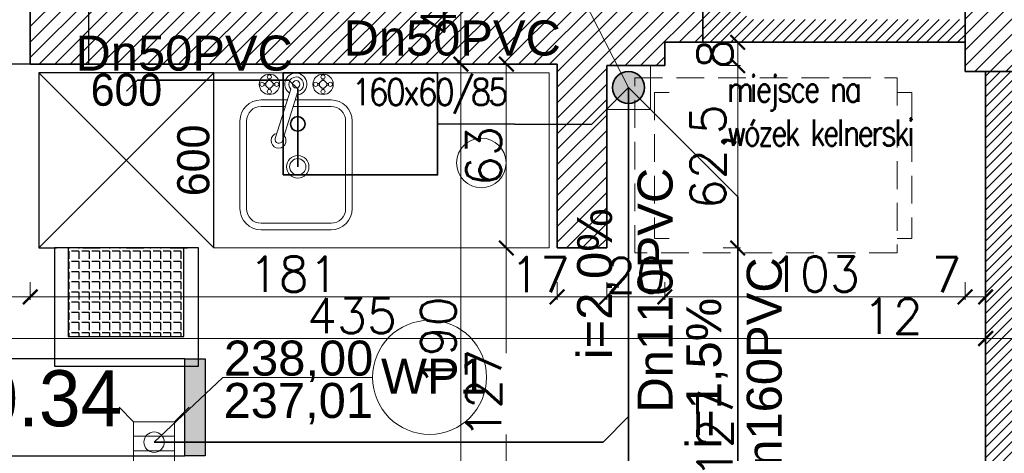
# Model space of a CAD drawing. Header units: millimetres. Extents: x -740 to 33545, y 5178 to 22494.
# Tile 102 of 250: x 9547 to 9885, y 10661 to 10810. Entities that reach past the tile are written whole.
import ezdxf
from ezdxf.lldxf.tags import DXFTag

# ---------------------------------------------------------------- set-up
doc = ezdxf.new("R2010")
doc.units = ezdxf.units.MM
doc.header["$MEASUREMENT"] = 0
doc.linetypes.add('ACAD_ISO03W100', pattern=[30, 12, -18])
doc.linetypes.add('DASHED2', pattern=[9.525, 6.35, -3.175])
doc.layers.get('Defpoints').update_dxf_attribs({"color": 252})
doc.layers.add('_I_EKO_PODKLAD 3', color=252, linetype='Continuous')
doc.layers.add('tabelki opis', color=252, linetype='Continuous')
for name, color, linetype, lineweight in [('_IS_EKO_KS_opis', 7, 'Continuous', 15), ('_IS_EKO_KS_podposadzkowa', 86, 'Continuous', 35), ('_IS_EKO_KS_prow_w_bruzdach', 16, 'Continuous', 35), ('_IS_EKO_KS_prow_w_posadzce', 34, 'Continuous', 35), ('_IS_EKO_opis', 7, 'Continuous', 18), ('_IS_EKO_woda_zimna', 5, 'Continuous', 35), ('A_istniejÄ…ce Ĺ›ciany', 252, 'Continuous', 35), ('A_l.przerywana', 252, 'ICAD_ISO03W100', 9), ('A_projektowane sciany', 252, 'Continuous', 35), ('A_wyposaĹĽenie', 252, 'Continuous', 9), ('l.wypeĹ‚nien', 252, 'Continuous', 5), ('wymiarowanie', 252, 'Continuous', 9)]:
    doc.layers.add(name, color=color, linetype=linetype, lineweight=lineweight)
doc.styles.add('1-100', font='simplex.shx', dxfattribs={"width": 0.8, "height": 15})
doc.styles.add('1-500', font='simplex.shx', dxfattribs={"width": 0.9, "height": 70})
doc.styles.add('Arial_1', font='arial.ttf')
doc.styles.add('styl2', font='simplex.shx')
tags = doc.linetypes.add('ICAD_ISO03W100', pattern=[30, 12, -18]).pattern_tags.tags
tags[6:7] = [DXFTag(74, 4), DXFTag(75, 0), DXFTag(340, '0'), DXFTag(46, 1.0), DXFTag(50, 0.0), DXFTag(44, 0.0), DXFTag(45, 0.0)]
tags[4:5] = [DXFTag(74, 4), DXFTag(75, 0), DXFTag(340, '0'), DXFTag(46, 1.0), DXFTag(50, 0.0), DXFTag(44, 0.0), DXFTag(45, 0.0)]
doc.dimstyles.new('Skala 1-50', dxfattribs={"dimtxt": 12, "dimasz": 5, "dimexe": 1, "dimexo": 1, "dimgap": 1.5, "dimtad": 1, "dimdec": 1, "dimrnd": 0.5, "dimtxsty": 'styl2', "dimblk": 'ARCHTICK', "dimcen": 5, "dimadec": 0, "dimazin": 0, "dimtfac": 1, "dimtdec": 1, "dimtmove": 1, "dimatfit": 3, "dimldrblk": 'ARCHTICK', "dimfxl": 0, "dimlwd": -1, "dimlwe": -1, "dimarcsym": 0})
doc.dimstyles.new('Wymiary elementĂłw w mm', dxfattribs={"dimscale": 0.5, "dimtxt": 14, "dimasz": 20, "dimexe": 0, "dimexo": 1, "dimgap": 3, "dimtad": 1, "dimdec": 0, "dimlfac": 10, "dimtxsty": 'Standard', "dimblk": 'OBLIQUE', "dimcen": 5, "dimse1": 1, "dimse2": 1, "dimsd1": 1, "dimsd2": 1, "dimclrd": 256, "dimclre": 256, "dimclrt": 252, "dimadec": 0, "dimazin": 0, "dimtfac": 1, "dimtdec": 0, "dimtmove": 0, "dimatfit": 3, "dimldrblk": 'OBLIQUE', "dimfxl": 0, "dimlwd": -1, "dimlwe": -1, "dimarcsym": 0})

# ---------------------------------------------------------------- blocks, each defined once
blk = doc.blocks.new('*D492')
at = {"layer": 'Defpoints', "color": 0}
for p in [(60, 87.63), (0, 84.36), (60, 84.36)]:
    blk.add_point(p, dxfattribs=at)
at = {"layer": '_I_EKO_PODKLAD 3', "color": 252, "ltscale": 0.6, "insert": (30, 94.63), "char_height": 11, "attachment_point": 5}
blk.add_mtext('600', dxfattribs=at)
blk = doc.blocks.new('_Oblique')
at = {"color": 0, "linetype": 'ByBlock', "lineweight": -2}
blk.add_line((-0.5, -0.5), (0.5, 0.5), dxfattribs=at)
blk = doc.blocks.new('*D493')
at = {"layer": 'Defpoints', "color": 0}
for p in [(60, 100.49), (60, 100.49), (60, 40.49)]:
    blk.add_point(p, dxfattribs=at)
at = {"layer": '_I_EKO_PODKLAD 3', "color": 252, "ltscale": 0.6, "insert": (53, 70.49), "char_height": 11, "attachment_point": 5, "rotation": 90}
blk.add_mtext('600', dxfattribs=at)
blk = doc.blocks.new('_ArchTick')
at = {"color": 0, "linetype": 'ByBlock', "const_width": 0.15}
blk.add_lwpolyline([(-0.5, -0.5), (0.5, 0.5)], dxfattribs=at)
blk = doc.blocks.new('*D2230')
at = {"layer": 'Defpoints', "color": 0}
for p in [(9878.23, 10718.85), (9443.47, 10717.39), (9878.23, 10700.5)]:
    blk.add_point(p, dxfattribs=at)
at = {"layer": 'wymiarowanie', "color": 0}
for p, q in [((9443.47, 10705.5), (9443.47, 10699.5)), ((9878.23, 10705.5), (9878.23, 10699.5)), ((9443.47, 10700.5), (9878.23, 10700.5))]:
    blk.add_line(p, q, dxfattribs=at)
at = {"layer": 'wymiarowanie', "color": 0, "xscale": 5, "yscale": 5, "zscale": 5, "rotation": 180}
blk.add_blockref('_ArchTick', (9443.47, 10700.5), dxfattribs=at)
at = {"layer": 'wymiarowanie', "color": 0, "xscale": 5, "yscale": 5, "zscale": 5}
blk.add_blockref('_ArchTick', (9878.23, 10700.5), dxfattribs=at)
at = {"layer": 'wymiarowanie', "color": 0, "insert": (9660.85, 10708.3), "char_height": 12, "attachment_point": 5, "style": 'styl2'}
blk.add_mtext('435', dxfattribs=at)
blk = doc.blocks.new('*D2231')
at = {"layer": 'Defpoints', "color": 0}
for p in [(9878.23, 10718.85), (9890.23, 10720.76), (9890.23, 10700.5)]:
    blk.add_point(p, dxfattribs=at)
at = {"layer": 'wymiarowanie', "color": 0}
for p, q in [((9878.23, 10705.5), (9878.23, 10699.5)), ((9890.23, 10705.5), (9890.23, 10699.5)), ((9878.23, 10700.5), (9837.11, 10700.5)), ((9878.23, 10700.5), (9890.23, 10700.5))]:
    blk.add_line(p, q, dxfattribs=at)
at = {"layer": 'wymiarowanie', "color": 0, "xscale": 5, "yscale": 5, "zscale": 5, "rotation": 180}
blk.add_blockref('_ArchTick', (9878.23, 10700.5), dxfattribs=at)
at = {"layer": 'wymiarowanie', "color": 0, "xscale": 5, "yscale": 5, "zscale": 5}
blk.add_blockref('_ArchTick', (9890.23, 10700.5), dxfattribs=at)
at = {"layer": 'wymiarowanie', "color": 0, "insert": (9846.37, 10708.15), "char_height": 12, "attachment_point": 5, "style": 'styl2'}
blk.add_mtext('12', dxfattribs=at)
blk = doc.blocks.new('*D2245')
at = {"layer": 'Defpoints', "color": 0}
for p in [(9713.4, 10834.32), (9698.22, 10794.52), (9713.4, 10794.52)]:
    blk.add_point(p, dxfattribs=at)
at = {"layer": 'wymiarowanie', "color": 0}
for p, q in [((9703.22, 10834.32), (9697.22, 10834.32)), ((9698.22, 10834.32), (9698.22, 10794.52)), ((9703.22, 10794.52), (9697.22, 10794.52))]:
    blk.add_line(p, q, dxfattribs=at)
at = {"layer": 'wymiarowanie', "color": 0, "xscale": 5, "yscale": 5, "zscale": 5}
for p, rotation in [((9698.22, 10834.32), 90), ((9698.22, 10794.52), 270)]:
    blk.add_blockref('_ArchTick', p, dxfattribs=dict(at, rotation=rotation))
at = {"layer": 'wymiarowanie', "color": 0, "insert": (9690.42, 10814.42), "char_height": 12, "attachment_point": 5, "rotation": 90, "style": 'styl2'}
blk.add_mtext('40', dxfattribs=at)
blk = doc.blocks.new('*D2246')
at = {"layer": 'Defpoints', "color": 0}
for p in [(9713.4, 10794.52), (9698.22, 10604.52), (9731.23, 10604.52)]:
    blk.add_point(p, dxfattribs=at)
at = {"layer": 'wymiarowanie', "color": 0}
for p, q in [((9703.22, 10794.52), (9697.22, 10794.52)), ((9698.22, 10794.52), (9698.22, 10604.52)), ((9703.22, 10604.52), (9697.22, 10604.52))]:
    blk.add_line(p, q, dxfattribs=at)
at = {"layer": 'wymiarowanie', "color": 0, "xscale": 5, "yscale": 5, "zscale": 5}
for p, rotation in [((9698.22, 10794.52), 90), ((9698.22, 10604.52), 270)]:
    blk.add_blockref('_ArchTick', p, dxfattribs=dict(at, rotation=rotation))
at = {"layer": 'wymiarowanie', "color": 0, "insert": (9690.42, 10699.52), "char_height": 12, "attachment_point": 5, "rotation": 90, "style": 'styl2'}
blk.add_mtext('190', dxfattribs=at)
blk = doc.blocks.new('*D2557')
at = {"layer": 'Defpoints', "color": 0}
for p in [(9448.47, 10737.08), (9550.47, 10737.08), (9550.47, 10714.75)]:
    blk.add_point(p, dxfattribs=at)
at = {"layer": 'wymiarowanie', "color": 0}
for p, q in [((9448.47, 10719.75), (9448.47, 10713.75)), ((9550.47, 10719.75), (9550.47, 10713.75)), ((9448.47, 10714.75), (9550.47, 10714.75))]:
    blk.add_line(p, q, dxfattribs=at)
at = {"layer": 'wymiarowanie', "color": 0, "xscale": 5, "yscale": 5, "zscale": 5, "rotation": 180}
blk.add_blockref('_ArchTick', (9448.47, 10714.75), dxfattribs=at)
at = {"layer": 'wymiarowanie', "color": 0, "xscale": 5, "yscale": 5, "zscale": 5}
blk.add_blockref('_ArchTick', (9550.47, 10714.75), dxfattribs=at)
at = {"layer": 'wymiarowanie', "color": 0, "insert": (9499.47, 10722.55), "char_height": 12, "attachment_point": 5, "style": 'styl2'}
blk.add_mtext('102', dxfattribs=at)
blk = doc.blocks.new('*D2558')
at = {"layer": 'Defpoints', "color": 0}
for p in [(9550.47, 10737.08), (9731.23, 10737.08), (9731.23, 10714.75)]:
    blk.add_point(p, dxfattribs=at)
at = {"layer": 'wymiarowanie', "color": 0}
for p, q in [((9550.47, 10719.75), (9550.47, 10713.75)), ((9731.23, 10719.75), (9731.23, 10713.75)), ((9550.47, 10714.75), (9731.23, 10714.75))]:
    blk.add_line(p, q, dxfattribs=at)
at = {"layer": 'wymiarowanie', "color": 0, "xscale": 5, "yscale": 5, "zscale": 5, "rotation": 180}
blk.add_blockref('_ArchTick', (9550.47, 10714.75), dxfattribs=at)
at = {"layer": 'wymiarowanie', "color": 0, "xscale": 5, "yscale": 5, "zscale": 5}
blk.add_blockref('_ArchTick', (9731.23, 10714.75), dxfattribs=at)
at = {"layer": 'wymiarowanie', "color": 0, "insert": (9640.85, 10722.55), "char_height": 12, "attachment_point": 5, "style": 'styl2'}
blk.add_mtext('181', dxfattribs=at)
blk = doc.blocks.new('*D2559')
at = {"layer": 'Defpoints', "color": 0}
for p in [(9731.23, 10737.08), (9748.23, 10736.54), (9748.23, 10714.75)]:
    blk.add_point(p, dxfattribs=at)
at = {"layer": 'wymiarowanie', "color": 0}
for p, q in [((9731.23, 10719.75), (9731.23, 10713.75)), ((9748.23, 10719.75), (9748.23, 10713.75)), ((9731.23, 10714.75), (9748.23, 10714.75))]:
    blk.add_line(p, q, dxfattribs=at)
at = {"layer": 'wymiarowanie', "color": 0, "xscale": 5, "yscale": 5, "zscale": 5, "rotation": 180}
blk.add_blockref('_ArchTick', (9731.23, 10714.75), dxfattribs=at)
at = {"layer": 'wymiarowanie', "color": 0, "xscale": 5, "yscale": 5, "zscale": 5}
blk.add_blockref('_ArchTick', (9748.23, 10714.75), dxfattribs=at)
at = {"layer": 'wymiarowanie', "color": 0, "insert": (9725.38, 10722.4), "char_height": 12, "attachment_point": 5, "style": 'styl2'}
blk.add_mtext('17', dxfattribs=at)
blk = doc.blocks.new('*D2560')
at = {"layer": 'Defpoints', "color": 0}
for p in [(9748.23, 10736.54), (9768.19, 10736.54), (9768.19, 10714.75)]:
    blk.add_point(p, dxfattribs=at)
at = {"layer": 'wymiarowanie', "color": 0}
for p, q in [((9748.23, 10719.75), (9748.23, 10713.75)), ((9768.19, 10719.75), (9768.19, 10713.75)), ((9748.23, 10714.75), (9768.19, 10714.75))]:
    blk.add_line(p, q, dxfattribs=at)
at = {"layer": 'wymiarowanie', "color": 0, "xscale": 5, "yscale": 5, "zscale": 5, "rotation": 180}
blk.add_blockref('_ArchTick', (9748.23, 10714.75), dxfattribs=at)
at = {"layer": 'wymiarowanie', "color": 0, "xscale": 5, "yscale": 5, "zscale": 5}
blk.add_blockref('_ArchTick', (9768.19, 10714.75), dxfattribs=at)
at = {"layer": 'wymiarowanie', "color": 0, "insert": (9758.32, 10722.12), "char_height": 12, "attachment_point": 5, "style": 'styl2'}
blk.add_mtext('20', dxfattribs=at)
blk = doc.blocks.new('*D2561')
at = {"layer": 'Defpoints', "color": 0}
for p in [(9768.19, 10736.54), (9871.19, 10734.54), (9871.19, 10714.75)]:
    blk.add_point(p, dxfattribs=at)
at = {"layer": 'wymiarowanie', "color": 0}
for p, q in [((9768.19, 10719.75), (9768.19, 10713.75)), ((9871.19, 10719.75), (9871.19, 10713.75)), ((9768.19, 10714.75), (9871.19, 10714.75))]:
    blk.add_line(p, q, dxfattribs=at)
at = {"layer": 'wymiarowanie', "color": 0, "xscale": 5, "yscale": 5, "zscale": 5, "rotation": 180}
blk.add_blockref('_ArchTick', (9768.19, 10714.75), dxfattribs=at)
at = {"layer": 'wymiarowanie', "color": 0, "xscale": 5, "yscale": 5, "zscale": 5}
blk.add_blockref('_ArchTick', (9871.19, 10714.75), dxfattribs=at)
at = {"layer": 'wymiarowanie', "color": 0, "insert": (9819.69, 10722.55), "char_height": 12, "attachment_point": 5, "style": 'styl2'}
blk.add_mtext('103', dxfattribs=at)
blk = doc.blocks.new('*D2562')
at = {"layer": 'Defpoints', "color": 0}
for p in [(9871.19, 10734.54), (9878.23, 10734.54), (9878.23, 10714.75)]:
    blk.add_point(p, dxfattribs=at)
at = {"layer": 'wymiarowanie', "color": 0}
for p, q in [((9871.19, 10719.75), (9871.19, 10713.75)), ((9878.23, 10719.75), (9878.23, 10713.75)), ((9871.19, 10714.75), (9878.23, 10714.75))]:
    blk.add_line(p, q, dxfattribs=at)
at = {"layer": 'wymiarowanie', "color": 0, "xscale": 5, "yscale": 5, "zscale": 5, "rotation": 180}
blk.add_blockref('_ArchTick', (9871.19, 10714.75), dxfattribs=at)
at = {"layer": 'wymiarowanie', "color": 0, "xscale": 5, "yscale": 5, "zscale": 5}
blk.add_blockref('_ArchTick', (9878.23, 10714.75), dxfattribs=at)
at = {"layer": 'wymiarowanie', "color": 0, "insert": (9864.87, 10722.4), "char_height": 12, "attachment_point": 5, "style": 'styl2'}
blk.add_mtext('7', dxfattribs=at)
blk = doc.blocks.new('*D2737')
at = {"layer": 'Defpoints', "color": 0}
for p in [(9731.23, 10794.52), (9713.8, 10731.52), (9731.23, 10731.52)]:
    blk.add_point(p, dxfattribs=at)
at = {"layer": 'wymiarowanie', "color": 0}
for p, q in [((9718.8, 10794.52), (9712.8, 10794.52)), ((9713.8, 10794.52), (9713.8, 10731.52)), ((9718.8, 10731.52), (9712.8, 10731.52))]:
    blk.add_line(p, q, dxfattribs=at)
at = {"layer": 'wymiarowanie', "color": 0, "xscale": 5, "yscale": 5, "zscale": 5}
for p, rotation in [((9713.8, 10794.52), 90), ((9713.8, 10731.52), 270)]:
    blk.add_blockref('_ArchTick', p, dxfattribs=dict(at, rotation=rotation))
at = {"layer": 'wymiarowanie', "color": 0, "insert": (9706, 10763.02), "char_height": 12, "attachment_point": 5, "rotation": 90, "style": 'styl2'}
blk.add_mtext('63', dxfattribs=at)
blk = doc.blocks.new('*D2738')
at = {"layer": 'Defpoints', "color": 0}
for p in [(9731.23, 10731.52), (9713.8, 10604.52), (9739.73, 10604.52)]:
    blk.add_point(p, dxfattribs=at)
at = {"layer": 'wymiarowanie', "color": 0}
for p, q in [((9718.8, 10731.52), (9712.8, 10731.52)), ((9713.8, 10731.52), (9713.8, 10695.5)), ((9713.8, 10604.52), (9713.8, 10667.57)), ((9718.8, 10604.52), (9712.8, 10604.52))]:
    blk.add_line(p, q, dxfattribs=at)
at = {"layer": 'wymiarowanie', "color": 0, "xscale": 5, "yscale": 5, "zscale": 5}
for p, rotation in [((9713.8, 10731.52), 90), ((9713.8, 10604.52), 270)]:
    blk.add_blockref('_ArchTick', p, dxfattribs=dict(at, rotation=rotation))
at = {"layer": 'wymiarowanie', "color": 0, "insert": (9706, 10681.54), "char_height": 12, "attachment_point": 5, "rotation": 90, "style": 'styl2'}
blk.add_mtext('127', dxfattribs=at)
blk = doc.blocks.new('*D2742')
at = {"layer": 'Defpoints', "color": 0}
for p in [(9768.19, 10801.99), (9768.19, 10793.99), (9793.17, 10793.99)]:
    blk.add_point(p, dxfattribs=at)
at = {"layer": 'wymiarowanie', "color": 0}
for p, q in [((9788.17, 10801.99), (9794.17, 10801.99)), ((9793.17, 10801.99), (9793.17, 10793.99)), ((9788.17, 10793.99), (9794.17, 10793.99))]:
    blk.add_line(p, q, dxfattribs=at)
at = {"layer": 'wymiarowanie', "color": 0, "xscale": 5, "yscale": 5, "zscale": 5}
for p, rotation in [((9793.17, 10801.99), 90), ((9793.17, 10793.99), 270)]:
    blk.add_blockref('_ArchTick', p, dxfattribs=dict(at, rotation=rotation))
at = {"layer": 'wymiarowanie', "color": 0, "insert": (9785.37, 10797.99), "char_height": 12, "attachment_point": 5, "rotation": 90, "style": 'styl2'}
blk.add_mtext('8', dxfattribs=at)
blk = doc.blocks.new('*D2743')
at = {"layer": 'Defpoints', "color": 0}
for p in [(9768.19, 10793.99), (9748.23, 10731.52), (9793.17, 10731.52)]:
    blk.add_point(p, dxfattribs=at)
at = {"layer": 'wymiarowanie', "color": 0}
for p, q in [((9788.17, 10793.99), (9794.17, 10793.99)), ((9793.17, 10793.99), (9793.17, 10731.52)), ((9788.17, 10731.52), (9794.17, 10731.52))]:
    blk.add_line(p, q, dxfattribs=at)
at = {"layer": 'wymiarowanie', "color": 0, "xscale": 5, "yscale": 5, "zscale": 5}
for p, rotation in [((9793.17, 10793.99), 90), ((9793.17, 10731.52), 270)]:
    blk.add_blockref('_ArchTick', p, dxfattribs=dict(at, rotation=rotation))
at = {"layer": 'wymiarowanie', "color": 0, "insert": (9784.82, 10762.76), "char_height": 12, "attachment_point": 5, "rotation": 90, "style": 'styl2'}
blk.add_mtext('62,5', dxfattribs=at)
blk = doc.blocks.new('*D2744')
at = {"layer": 'Defpoints', "color": 0}
for p in [(9748.23, 10731.52), (9748.23, 10604.52), (9793.17, 10604.52)]:
    blk.add_point(p, dxfattribs=at)
at = {"layer": 'wymiarowanie', "color": 0}
for p, q in [((9788.17, 10731.52), (9794.17, 10731.52)), ((9793.17, 10731.52), (9793.17, 10604.52)), ((9788.17, 10604.52), (9794.17, 10604.52))]:
    blk.add_line(p, q, dxfattribs=at)
at = {"layer": 'wymiarowanie', "color": 0, "xscale": 5, "yscale": 5, "zscale": 5}
for p, rotation in [((9793.17, 10731.52), 90), ((9793.17, 10604.52), 270)]:
    blk.add_blockref('_ArchTick', p, dxfattribs=dict(at, rotation=rotation))
at = {"layer": 'wymiarowanie', "color": 0, "insert": (9785.37, 10668.02), "char_height": 12, "attachment_point": 5, "rotation": 90, "style": 'styl2'}
blk.add_mtext('127', dxfattribs=at)
blk = doc.blocks.new('A$C6CC25CC2')
at = {"layer": '_I_EKO_PODKLAD 3'}
h = blk.add_hatch(dxfattribs=at)
h.set_pattern_fill('ANGLE', color=256, scale=0.5, angle=180, style=0)
h.set_pattern_definition([(180, (780.0608, -260.5187), (-4e-16, -3.4925), [2.54, -0.9525]), (270, (780.0608, -260.5187), (3.4925, -6e-16), [2.54, -0.9525])])
h.paths.add_polyline_path([(49.74, 40.49), (10.03, 40.49), (10.03, 10.2), (49.74, 10.2)])
at = {"layer": '_I_EKO_PODKLAD 3', "ltscale": 0.5}
for p, q in [((60, 100.49), (0, 100.49)), ((0, 100.49), (0, 40.49)), ((60, 100.49), (0, 40.49)), ((0, 100.49), (60, 40.49)), ((60, 40.49), (60, 100.49))]:
    blk.add_line(p, q, dxfattribs=at)
at = {"layer": '_I_EKO_PODKLAD 3', "linetype": 'ACAD_ISO03W100', "ltscale": 0.5}
blk.add_line((0, 40.49), (60, 40.49), dxfattribs=at)
at = {"layer": '_I_EKO_PODKLAD 3'}
for points in [[(54.72, 40.49), (5.36, 40.49), (5.36, 0), (54.72, 0)], [(49.74, 40.49), (10.03, 40.49), (10.03, 10.2), (49.74, 10.2)]]:
    blk.add_lwpolyline(points, close=True, dxfattribs=at)
for base, p1, p2, angle, picture, middle in [((60, 87.63), (0, 84.36), (60, 84.36), 0, '*D492', (30, 94.63)), ((60, 100.49), (60, 40.49), (60, 100.49), 90, '*D493', (53, 70.49))]:
    dim = blk.add_linear_dim(base=base, p1=p1, p2=p2, angle=angle, dimstyle='Wymiary elementĂłw w mm', override={"dimtxt": 22}, dxfattribs=at)
    dim.commit()
    dim.dimension.update_dxf_attribs({"geometry": picture, "text_midpoint": middle})

msp = doc.modelspace()

# ---------------------------------------------------------------- hatches: boundary and pattern name
at = {"layer": '_IS_EKO_KS_prow_w_bruzdach'}
msp.add_hatch(color=256, dxfattribs=at).paths.add_polyline_path([(9761.23, 10786.49, 1), (9750.23, 10786.49, 1)])
at = {"layer": 'l.wypeĹ‚nien'}
h = msp.add_hatch(dxfattribs=at)
h.set_pattern_fill('ANSI31', color=256, scale=30, style=0)
h.paths.add_polyline_path([(8887.19, 10284.84), (8887.19, 10539.8), (8932.19, 10539.8), (8932.19, 10402.52), (9059.57, 10402.52), (9368.19, 10402.52), (9394.23, 10402.52), (9416.72, 10402.52), (9416.72, 10359.34), (9405.31, 10359.34), (9376.25, 10359.34), (8932.19, 10359.34), (8932.19, 10284.84)])
h.paths.add_polyline_path([(9871.19, 10801.99), (9871.19, 10791.99), (9878.23, 10791.99), (9890.23, 10791.99), (10052.23, 10791.99), (10052.23, 10564.52), (10066.23, 10564.52), (10066.23, 10706), (10066.23, 10711.93), (10066.23, 10711.98), (10066.23, 10728.73), (10066.23, 10765.23), (10066.23, 10776), (10066.23, 10781.93), (10066.23, 10781.98), (10066.23, 10781.93), (10066.23, 10776), (10066.22, 10776), (10066.23, 10781.93), (10066.23, 10781.98), (10066.23, 10791.99), (10125.49, 10791.99), (10125.49, 10808.08), (10125.49, 10819.93), (10125.49, 10834.32), (10058.81, 10834.32), (9924.19, 10834.32), (9924.19, 10862.32), (9879.19, 10862.32), (9879.19, 10834.32), (9871.19, 10834.32), (9871.19, 10801.99)])
h.paths.add_polyline_path([(9570.47, 10794.52), (9731.23, 10794.52), (9731.23, 10731.52), (9748.23, 10731.52), (9748.23, 10793.99), (9768.19, 10793.99), (9768.19, 10801.99), (9781.19, 10801.99), (9781.19, 10834.32), (9769.78, 10834.32), (9645.19, 10834.32), (9645.19, 10833.52), (9604.19, 10833.52), (9570.47, 10833.52)])
h.paths.add_polyline_path([(9394.23, 10794.52), (9428.47, 10794.52), (9428.47, 10833.52), (9388.19, 10833.52), (9388.19, 10794.52), (9394.23, 10794.52)])
h.paths.add_polyline_path([(9428.47, 10794.52), (9428.47, 10833.52), (9448.47, 10833.52), (9448.47, 10794.52)])
h.paths.add_polyline_path([(9550.47, 10794.52), (9570.47, 10794.52), (9570.47, 10833.52), (9550.47, 10833.52)])
h.paths.add_polyline_path([(9368.19, 10794.52), (9388.19, 10794.52), (9388.19, 10833.52), (9368.19, 10833.52)])
h.paths.add_polyline_path([(9604.19, 10833.52), (9604.19, 10849.32), (9645.19, 10849.32), (9645.19, 10833.52)])
h.paths.add_polyline_path([(9368.19, 10422.52), (9368.19, 10402.52), (9394.23, 10402.52), (9394.23, 10422.52)])
h.paths.add_polyline_path([(9368.19, 10774.52), (9394.23, 10774.52), (9394.23, 10794.52), (9368.19, 10794.52)])
h = msp.add_hatch(dxfattribs=at)
h.set_pattern_fill('ANSI31', color=256, scale=20, style=0)
h.paths.add_polyline_path([(9796.19, 10809.77), (9871.19, 10809.77), (9871.19, 10801.99), (9781.19, 10801.99), (9781.19, 10834.32), (9796.19, 10834.32)])
h = msp.add_hatch(dxfattribs=at)
h.set_pattern_fill('ANSI31', color=256, scale=20, style=0)
h.paths.add_polyline_path([(9636.23, 10592.52), (9636.23, 10604.52), (9443.47, 10604.52), (9443.47, 10794.52), (9431.47, 10794.52), (9431.47, 10604.52), (9394.23, 10604.52), (9394.23, 10592.52)])
h.paths.add_polyline_path([(9864.23, 10552.52), (9864.23, 10564.52), (9878.23, 10564.52), (9878.23, 10791.99), (9890.23, 10791.99), (9890.23, 10564.52), (9900.23, 10564.52), (9900.23, 10552.52)])
h.paths.add_polyline_path([(9731.23, 10604.52), (9731.23, 10592.52), (9736.23, 10592.52), (9736.23, 10516.52), (9748.23, 10516.52), (9748.23, 10552.52), (9762.23, 10552.52), (9762.23, 10564.52), (9748.23, 10564.52), (9748.23, 10604.52)])
h.paths.add_polyline_path([(9368.19, 10604.52), (9368.19, 10592.52), (9394.23, 10592.52), (9394.23, 10604.52)])
h.paths.add_polyline_path([(9748.23, 10402.52), (9748.23, 10414.52), (9736.23, 10414.52), (9736.23, 10402.52)])
at = {"layer": 'tabelki opis'}
msp.add_hatch(color=256, dxfattribs=at).paths.add_polyline_path([(9610.43, 10660.32), (9610.43, 10693.58), (9603.47, 10693.58), (9603.47, 10660.32)])

# ---------------------------------------------------------------- linework, layer by layer
at = {"layer": '_IS_EKO_KS_opis', "ltscale": 0.5}
msp.add_line((9731.24, 10834.32), (9755.73, 10786.49), dxfattribs=at)
at = {"layer": '_IS_EKO_KS_podposadzkowa'}
for p, q in [((9755.73, 10786.49), (9793.17, 10749.04)), ((9793.17, 10749.04), (9793.17, 10509.68))]:
    msp.add_line(p, q, dxfattribs=at)
at = {"layer": '_IS_EKO_KS_prow_w_bruzdach'}
for p, q in [((9583.47, 10785.27), (9587.26, 10789.06)), ((9639.22, 10789.06), (9587.26, 10789.06)), ((9639.22, 10789.06), (9642.25, 10786.03)), ((9642.25, 10759.33), (9642.25, 10786.03)), ((9743.05, 10773.81), (9755.73, 10786.49)), ((9642.25, 10759.33), (9642.25, 10774.19)), ((9690.23, 10774.04), (9743.05, 10773.81))]:
    msp.add_line(p, q, dxfattribs=at)
at = {"layer": '_IS_EKO_KS_prow_w_bruzdach', "color": 251, "lineweight": 15}
msp.add_lwpolyline([(9748.23, 10778.99), (9763.23, 10778.99), (9763.23, 10793.99), (9748.23, 10793.99)], close=True, dxfattribs=at)
at = {"layer": '_IS_EKO_KS_prow_w_bruzdach'}
msp.add_circle((9755.73, 10786.49), 5.5, dxfattribs=at)
at = {"layer": '_IS_EKO_KS_prow_w_posadzce', "ltscale": 0.5}
for p, q in [((9755.73, 10786.49), (9755.73, 10622.45)), ((9746.98, 10664.99), (9755.73, 10673.74)), ((9592.95, 10664.99), (9746.98, 10664.99))]:
    msp.add_line(p, q, dxfattribs=at)
at = {"layer": '_IS_EKO_opis'}
for p, q in [((9616.49, 10687.2), (9592.95, 10664.99)), ((9667.9, 10687.2), (9616.49, 10687.2)), ((9585.95, 10671.99), (9580.95, 10676.99)), ((9599.95, 10671.99), (9604.95, 10676.99)), ((9599.95, 10671.99), (9585.95, 10671.99)), ((9585.95, 10671.99), (9585.95, 10657.99)), ((9599.95, 10657.99), (9599.95, 10671.99)), ((9585.95, 10666.99), (9599.95, 10666.99)), ((9585.95, 10661.99), (9599.95, 10661.99))]:
    msp.add_line(p, q, dxfattribs=at)
for centre, radius in [((9687.45, 10687.2), 19.55), ((9592.95, 10664.99), 3.5)]:
    msp.add_circle(centre, radius, dxfattribs=at)
at = {"layer": '_IS_EKO_woda_zimna'}
msp.add_lwpolyline([(9637.23, 10756.54), (9690.23, 10756.54), (9690.23, 10791.54), (9637.23, 10791.54), (9637.23, 10756.54)], dxfattribs=at)
msp.add_circle((9642.25, 10774.04), 2.5, dxfattribs=at)
at = {"layer": 'A_istniejÄ…ce Ĺ›ciany'}
for p, q in [((9550.47, 10794.52), (9550.47, 10833.52)), ((9768.19, 10793.99), (9748.23, 10793.99)), ((10052.23, 10791.99), (9871.19, 10791.99)), ((9731.23, 10731.52), (9748.23, 10731.52))]:
    msp.add_line(p, q, dxfattribs=at)
at = {"layer": 'A_istniejÄ…ce Ĺ›ciany', "ltscale": 15}
for points in [[(9769.78, 10834.32), (9781.19, 10834.32), (9781.19, 10801.99), (9768.19, 10801.99)], [(9768.19, 10793.99), (9768.19, 10801.99)], [(9731.23, 10794.52), (9731.23, 10731.52)], [(9748.23, 10731.52), (9748.23, 10793.99)]]:
    msp.add_lwpolyline(points, dxfattribs=at)
at = {"layer": 'A_istniejÄ…ce Ĺ›ciany'}
for points in [[(9871.19, 10834.32), (9871.19, 10791.99)], [(9731.23, 10794.52), (9550.47, 10794.52)]]:
    msp.add_lwpolyline(points, dxfattribs=at)
at = {"layer": 'A_l.przerywana', "lineweight": 30, "ltscale": 0.3}
msp.add_lwpolyline([(9428.47, 10833.52), (9570.47, 10833.52), (9570.47, 10794.52), (9428.47, 10794.52)], close=True, dxfattribs=at)
at = {"layer": 'A_projektowane sciany'}
msp.add_line((9878.23, 10564.52), (9878.23, 10791.99), dxfattribs=at)
msp.add_lwpolyline([(9871.19, 10834.32), (9781.19, 10834.32), (9781.19, 10801.99), (9871.19, 10801.99)], close=True, dxfattribs=at)
at = {"layer": 'A_wyposaĹĽenie', "linetype": 'Continuous', "lineweight": 9}
for p, q in [((9632.19, 10788.81), (9632.19, 10789.49)), ((9632.19, 10788.81), (9632.19, 10789.49)), ((9632.83, 10788.8), (9632.83, 10789.49)), ((9632.83, 10788.8), (9632.83, 10789.49)), ((9650.61, 10788.81), (9650.61, 10789.49)), ((9650.61, 10788.81), (9650.61, 10789.49)), ((9651.24, 10788.8), (9651.24, 10789.49)), ((9651.24, 10788.8), (9651.24, 10789.49)), ((9631.29, 10787.91), (9630.6, 10787.91)), ((9631.29, 10787.91), (9630.6, 10787.91)), ((9631.28, 10787.27), (9630.6, 10787.27)), ((9631.28, 10787.27), (9630.6, 10787.27)), ((9632.19, 10786.37), (9632.19, 10785.68)), ((9632.19, 10786.37), (9632.19, 10785.68)), ((9632.83, 10786.36), (9632.83, 10785.68)), ((9632.83, 10786.36), (9632.83, 10785.68)), ((9633.73, 10787.91), (9634.41, 10787.91)), ((9633.73, 10787.91), (9634.41, 10787.91)), ((9633.73, 10787.27), (9634.41, 10787.27)), ((9633.73, 10787.27), (9634.41, 10787.27)), ((9634.54, 10769.02), (9639.85, 10785.88)), ((9634.54, 10769.02), (9639.85, 10785.88)), ((9649.71, 10787.91), (9649.02, 10787.91)), ((9649.71, 10787.91), (9649.02, 10787.91)), ((9649.7, 10787.27), (9649.02, 10787.27)), ((9649.7, 10787.27), (9649.02, 10787.27)), ((9650.61, 10786.37), (9650.61, 10785.68)), ((9650.61, 10786.37), (9650.61, 10785.68)), ((9651.24, 10786.36), (9651.24, 10785.68)), ((9651.24, 10786.36), (9651.24, 10785.68)), ((9652.14, 10787.27), (9652.83, 10787.27)), ((9652.14, 10787.27), (9652.83, 10787.27)), ((9652.15, 10787.91), (9652.83, 10787.91)), ((9652.15, 10787.91), (9652.83, 10787.91)), ((9642.27, 10785.11), (9636.97, 10768.26)), ((9642.27, 10785.11), (9636.97, 10768.26))]:
    msp.add_line(p, q, dxfattribs=at)
at = {"layer": 'A_wyposaĹĽenie', "linetype": 'DASHED2', "ltscale": 1.5}
for p, q in [((9764.61, 10784.81), (9764.61, 10734.81)), ((9764.61, 10784.81), (9764.61, 10734.81)), ((9852.86, 10784.81), (9852.86, 10734.81)), ((9852.86, 10784.81), (9852.86, 10734.81))]:
    msp.add_line(p, q, dxfattribs=at)
at = {"layer": 'A_wyposaĹĽenie', "ltscale": 7}
for p, q in [((9769.61, 10784.81), (9764.61, 10784.81)), ((9769.61, 10784.81), (9764.61, 10784.81)), ((9847.86, 10784.81), (9852.86, 10784.81)), ((9847.86, 10784.81), (9852.86, 10784.81)), ((9764.61, 10734.81), (9769.61, 10734.81)), ((9764.61, 10734.81), (9769.61, 10734.81)), ((9847.86, 10734.81), (9852.86, 10734.81)), ((9847.86, 10734.81), (9852.86, 10734.81))]:
    msp.add_line(p, q, dxfattribs=at)
at = {"layer": 'A_wyposaĹĽenie', "lineweight": 13}
for p, q in [((9629.67, 10782.23), (9638.7, 10782.23)), ((9629.67, 10782.23), (9638.7, 10782.23)), ((9629.67, 10779.99), (9637.99, 10779.99)), ((9629.67, 10779.99), (9637.99, 10779.99)), ((9640.66, 10779.99), (9653.67, 10779.99)), ((9640.66, 10779.99), (9653.67, 10779.99)), ((9641.36, 10782.23), (9653.67, 10782.23)), ((9641.36, 10782.23), (9653.67, 10782.23)), ((9622.42, 10744.99), (9622.42, 10774.99)), ((9622.42, 10744.99), (9622.42, 10774.99)), ((9624.67, 10744.99), (9624.67, 10774.99)), ((9624.67, 10744.99), (9624.67, 10774.99)), ((9658.67, 10774.99), (9658.67, 10744.99)), ((9658.67, 10774.99), (9658.67, 10744.99)), ((9660.91, 10774.99), (9660.91, 10744.99)), ((9660.91, 10774.99), (9660.91, 10744.99)), ((9653.67, 10739.99), (9629.67, 10739.99)), ((9653.67, 10739.99), (9629.67, 10739.99)), ((9653.67, 10737.74), (9629.67, 10737.74)), ((9653.67, 10737.74), (9629.67, 10737.74))]:
    msp.add_line(p, q, dxfattribs=at)
at = {"layer": 'A_wyposaĹĽenie', "ltscale": 0.1}
msp.add_lwpolyline([(9711.16, 10731.52), (9728.47, 10731.52), (9728.47, 10791.52), (9613.47, 10791.52), (9613.47, 10731.52), (9711.16, 10731.52)], dxfattribs=at)
at = {"layer": 'A_wyposaĹĽenie', "linetype": 'DASHED2', "ltscale": 1.5}
msp.add_lwpolyline([(9847.86, 10789.81), (9847.86, 10729.81), (9757.86, 10729.81), (9757.86, 10789.81), (9847.86, 10789.81)], dxfattribs=at)
msp.add_lwpolyline([(9847.86, 10789.81), (9847.86, 10729.81), (9757.86, 10729.81), (9757.86, 10789.81), (9847.86, 10789.81)], dxfattribs=at)
at = {"layer": 'A_wyposaĹĽenie', "linetype": 'Continuous', "lineweight": 9}
for centre, radius in [((9632.51, 10787.59), 3.49), ((9632.51, 10787.59), 3.49), ((9632.51, 10790.13), 0.71), ((9632.51, 10790.13), 0.71), ((9650.92, 10787.59), 3.49), ((9650.92, 10787.59), 3.49), ((9650.92, 10790.13), 0.71), ((9650.92, 10790.13), 0.71), ((9629.97, 10787.59), 0.71), ((9629.97, 10787.59), 0.71), ((9632.51, 10787.59), 1.27), ((9632.51, 10787.59), 1.27), ((9632.51, 10785.05), 0.71), ((9632.51, 10785.05), 0.71), ((9635.05, 10787.59), 0.71), ((9635.05, 10787.59), 0.71), ((9641.72, 10787.59), 1.27), ((9641.72, 10787.59), 1.27), ((9648.38, 10787.59), 0.71), ((9648.38, 10787.59), 0.71), ((9650.92, 10787.59), 1.27), ((9650.92, 10787.59), 1.27), ((9650.92, 10785.05), 0.71), ((9650.92, 10785.05), 0.71), ((9653.46, 10787.59), 0.71), ((9653.46, 10787.59), 0.71)]:
    msp.add_circle(centre, radius, dxfattribs=at)
at = {"layer": 'A_wyposaĹĽenie', "ltscale": 0.1}
msp.add_circle((9705.22, 10760.66), 8.5, dxfattribs=at)
at = {"layer": 'A_wyposaĹĽenie', "lineweight": 13}
for radius in [3.85, 3.85, 2.79, 2.79]:
    msp.add_circle((9642.25, 10759.33), radius, dxfattribs=at)
at = {"layer": 'A_wyposaĹĽenie', "linetype": 'Continuous', "lineweight": 9}
for centre, radius, start, end in [((9641.59, 10787.65), 3.79, 274.4411, 235.2067), ((9641.59, 10787.65), 3.79, 274.4411, 235.2067), ((9641.72, 10787.59), 2.54, 282.7843, 222.1966), ((9641.72, 10787.59), 2.54, 282.7843, 222.1966), ((9635.64, 10768.28), 2.56, 102.3042, 42.7752), ((9635.64, 10768.28), 2.56, 102.3042, 42.7752), ((9635.76, 10768.64), 1.27, 162.5397, 342.5397), ((9635.76, 10768.64), 1.27, 162.5397, 342.5397)]:
    msp.add_arc(centre, radius, start, end, dxfattribs=at)
at = {"layer": 'A_wyposaĹĽenie', "lineweight": 13}
for centre, radius, start, end in [((9629.67, 10774.99), 7.25, 90, 180), ((9629.67, 10774.99), 7.25, 90, 180), ((9629.67, 10774.99), 5, 90, 180), ((9629.67, 10774.99), 5, 90, 180), ((9653.67, 10774.99), 7.25, 0, 90), ((9653.67, 10774.99), 7.25, 0, 90), ((9653.67, 10774.99), 5, 0, 90), ((9653.67, 10774.99), 5, 0, 90), ((9629.67, 10744.99), 7.25, 180, 270), ((9629.67, 10744.99), 7.25, 180, 270), ((9629.67, 10744.99), 5, 180, 270), ((9629.67, 10744.99), 5, 180, 270), ((9653.67, 10744.99), 5, 270, 0), ((9653.67, 10744.99), 7.25, 270, 0), ((9653.67, 10744.99), 5, 270, 0), ((9653.67, 10744.99), 7.25, 270, 0)]:
    msp.add_arc(centre, radius, start, end, dxfattribs=at)
at = {"layer": 'tabelki opis'}
msp.add_lwpolyline([(9603.47, 10693.58), (9520.31, 10693.58), (9520.31, 10660.32), (9603.47, 10660.32), (9603.47, 10693.58)], dxfattribs=at)
msp.add_lwpolyline([(9610.43, 10660.32), (9603.47, 10660.32), (9603.47, 10693.58), (9610.43, 10693.58)], close=True, dxfattribs=at)

# ---------------------------------------------------------------- block references
at = {"layer": 'A_wyposaĹĽenie'}
msp.add_blockref('A$C6CC25CC2', (9553.47, 10691.03), dxfattribs=at)

# ---------------------------------------------------------------- texts
at = {"layer": '_IS_EKO_KS_opis', "style": 'Arial_1'}
for p in [(9657.96, 10797.46), (9566, 10792.28)]:
    msp.add_text('Dn50PVC', height=12, dxfattribs=at).set_placement(p)
at = {"layer": '_IS_EKO_KS_opis', "char_height": 12, "width": 220.9, "attachment_point": 1, "rotation": 90, "style": 'Arial_1'}
for s, insert in [('Dn110PVC\\P', (9758.83, 10675.13)), ('i=2,0%', (9738.08, 10693.4)), ('Dn160PVC\\P', (9796.27, 10644.45)), ('i=1,5%', (9775.52, 10662.73))]:
    msp.add_mtext(s, dxfattribs=dict(at, insert=insert))
at = {"layer": '_IS_EKO_KS_opis', "char_height": 12, "attachment_point": 1, "style": 'Arial_1'}
for s, insert, width in [('238,00', (9616.9, 10699.79), 45.4514), ('WP1', (9670.78, 10693.64), 35.3511), ('237,01', (9616.78, 10685.28), 45.4514)]:
    msp.add_mtext(s, dxfattribs=dict(at, insert=insert, width=width))
at = {"layer": 'A_wyposaĹĽenie', "ltscale": 2, "insert": (9660.63, 10789.48), "char_height": 9, "width": 105.0162, "attachment_point": 1, "rotation": 0.0042, "style": '1-500'}
msp.add_mtext('{\\T0.85;160x60/85}', dxfattribs=at)
at = {"layer": 'A_wyposaĹĽenie', "ltscale": 0.15, "insert": (9789.45, 10778.53), "char_height": 9, "width": 263.1314, "attachment_point": 4, "style": '1-100'}
msp.add_mtext('{\\T0.8;miejsce na\\Pwózek kelnerski}', dxfattribs=at)
at = {"layer": 'tabelki opis', "attachment_point": 1}
for s, insert, char_height, width in [('\\pi51.43296;{\\fCentury Gothic|b0|i1|c238|p34;KUCHNIA}', (9077.83, 10751.41), 10.24, 164.736), ('{\\fCentury Gothic|b0|i0|c238|p34;0.34}', (9532.03, 10689.63), 19.2, 56.7)]:
    msp.add_mtext(s, dxfattribs=dict(at, insert=insert, char_height=char_height, width=width))
at = {"layer": 'wymiarowanie', "char_height": 12, "width": 621.5287, "attachment_point": 1}
for s, insert in [('\\pi621.52874;{\\fCentury Gothic|b0|i0|c238|p34;}\\P{\\fCentury Gothic|b0|i0|c238|p34;Daszek szklany systemowy o wym. 200 x 120 cm wykonany ze szkła }{\\fCentury Gothic|b0|i0|c238|p34;bezpiecznego 6.6.3 ESG/VSG}\\P{\\fCentury Gothic|b0|i0|c238|p34;mocowany na wspornikach w konstrukcji stalowej }\\P{\\fCentury Gothic|b0|i0|c238|p34;ocynkowancy i malowanych proszkowo w kolorze RAL 7016}', (2065.54, 10895.53)), ('\\pi202.60874;{\\fCentury Gothic|b0|i0|c238|p34;Pokrycie dachowe projektowana blachodachówka}\\P\\pi470.78474;{\\fCentury Gothic|b0|i0|c238|p34;w kolorze RAL 7016}', (5416.61, 10685.24))]:
    msp.add_mtext(s, dxfattribs=dict(at, insert=insert))

# ---------------------------------------------------------------- dimensions: what is measured, and where the dimension line sits
at = {"layer": 'wymiarowanie'}
for base, p1, p2, picture, middle in [((9698.22, 10794.52), (9713.4, 10834.32), (9713.4, 10794.52), '*D2245', (9690.42, 10814.42)), ((9698.22, 10604.52), (9713.4, 10794.52), (9731.23, 10604.52), '*D2246', (9690.42, 10699.52)), ((9713.8, 10731.52), (9731.23, 10794.52), (9731.23, 10731.52), '*D2737', (9706, 10763.02)), ((9793.17, 10731.52), (9768.19, 10793.99), (9748.23, 10731.52), '*D2743', (9784.82, 10762.76)), ((9793.17, 10604.52), (9748.23, 10731.52), (9748.23, 10604.52), '*D2744', (9785.37, 10668.02))]:
    dim = msp.add_linear_dim(base=base, p1=p1, p2=p2, angle=90, dimstyle='Skala 1-50', dxfattribs=at)
    dim.commit()
    dim.dimension.update_dxf_attribs({"geometry": picture, "text_midpoint": middle})
for base, p1, p2, picture, middle in [((9793.17, 10793.99), (9768.19, 10801.99), (9768.19, 10793.99), '*D2742', (9793.17, 10797.99)), ((9713.8, 10604.52), (9731.23, 10731.52), (9739.73, 10604.52), '*D2738', (9713.8, 10681.54))]:
    dim = msp.add_linear_dim(base=base, p1=p1, p2=p2, angle=90, dimstyle='Skala 1-50', dxfattribs=at)
    dim.commit()
    dim.dimension.update_dxf_attribs({"geometry": picture, "text_midpoint": middle, "dimtype": 160})
for base, p1, p2, picture, middle in [((9550.47, 10714.75), (9448.47, 10737.08), (9550.47, 10737.08), '*D2557', (9499.47, 10722.55)), ((9731.23, 10714.75), (9550.47, 10737.08), (9731.23, 10737.08), '*D2558', (9640.85, 10722.55)), ((9871.19, 10714.75), (9768.19, 10736.54), (9871.19, 10734.54), '*D2561', (9819.69, 10722.55)), ((9878.23, 10700.5), (9443.47, 10717.39), (9878.23, 10718.85), '*D2230', (9660.85, 10708.3))]:
    dim = msp.add_linear_dim(base=base, p1=p1, p2=p2, dimstyle='Skala 1-50', dxfattribs=at)
    dim.commit()
    dim.dimension.update_dxf_attribs({"geometry": picture, "text_midpoint": middle})
for base, p1, p2, picture, middle in [((9748.23, 10714.75), (9731.23, 10737.08), (9748.23, 10736.54), '*D2559', (9725.38, 10714.75)), ((9768.19, 10714.75), (9748.23, 10736.54), (9768.19, 10736.54), '*D2560', (9758.32, 10714.32)), ((9878.23, 10714.75), (9871.19, 10734.54), (9878.23, 10734.54), '*D2562', (9864.87, 10714.75)), ((9890.23, 10700.5), (9878.23, 10718.85), (9890.23, 10720.76), '*D2231', (9846.37, 10700.5))]:
    dim = msp.add_linear_dim(base=base, p1=p1, p2=p2, dimstyle='Skala 1-50', dxfattribs=at)
    dim.commit()
    dim.dimension.update_dxf_attribs({"geometry": picture, "text_midpoint": middle, "dimtype": 160})

doc.saveas('drawing.dxf')
